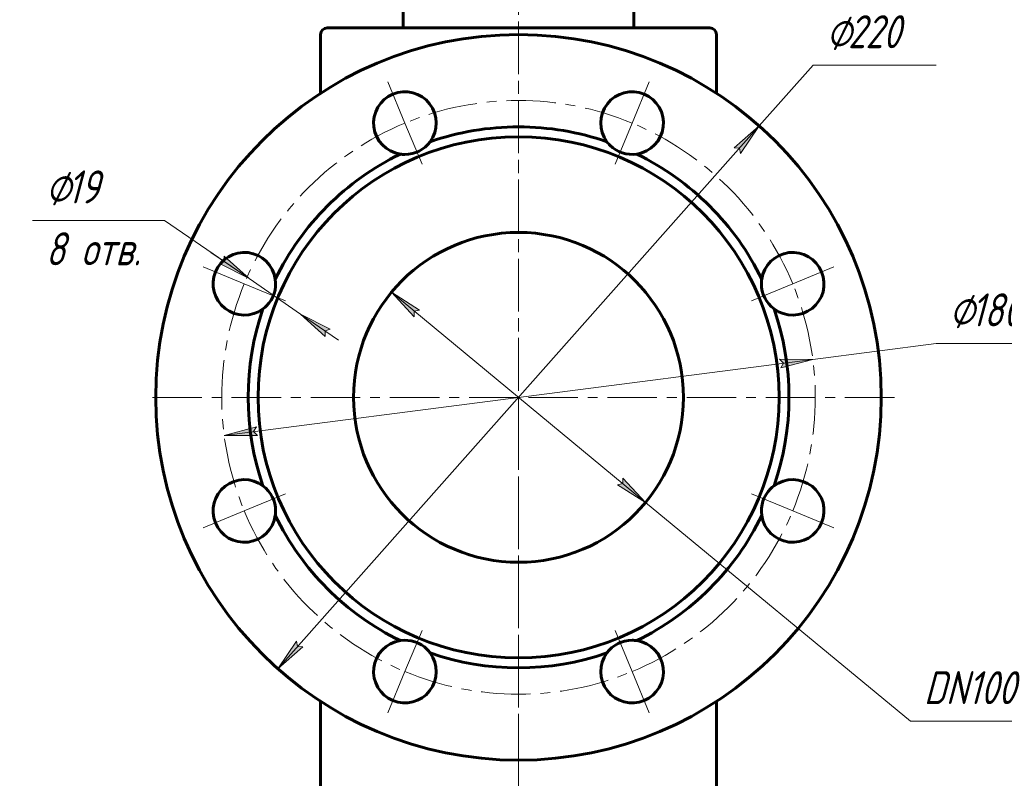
# Model space of a CAD drawing. Header units: millimetres. Extents: x 0 to 594, y 0 to 420.
# Tile 9 of 29: x 238 to 387, y 108 to 223. Entities that reach past the tile are written whole.
import ezdxf

# ---------------------------------------------------------------- set-up
doc = ezdxf.new("R2010")
doc.units = ezdxf.units.MM
for name, pattern in [('K5LT_AXLED', [12, 7.5, -1.5, 1.5, -1.5]), ('K5LT_BASIC', [0]), ('K5LT_THIN', [0])]:
    doc.linetypes.add(name, pattern=pattern)
doc.layers.add('Системный слой', color=7, linetype='Continuous')
doc.layers.add('Системный слой (1)', color=7, linetype='Continuous', true_color=0x6c6c6c)
doc.styles.add('KDIMTEXTSTYLE', font='txt', dxfattribs={"width": 0.96, "oblique": 15, "height": 5})
doc.styles.add('KTEXTSTYLE', font='txt', dxfattribs={"width": 0.96, "height": 5})
doc.dimstyles.new('KDIMSTYLE (0.50)', dxfattribs={"dimtxt": 5, "dimasz": 1, "dimexe": 2, "dimexo": 0, "dimgap": 1, "dimtad": 1, "dimlfac": 2, "dimtxsty": 'KDIMTEXTSTYLE', "dimsah": 1, "dimcen": 0, "dimdle": 1, "dimadec": 0, "dimazin": 0, "dimtfac": 0.667, "dimtmove": 0, "dimatfit": 3, "dimfxl": 1, "dimtvp": 1, "dimtolj": 1, "dimtzin": 0, "dimarcsym": 0})

# ---------------------------------------------------------------- blocks, each defined once
blk = doc.blocks.new('U53')
at = {"layer": 'Системный слой (1)', "color": 143, "linetype": 'K5LT_BASIC', "lineweight": 60, "true_color": 0x33acca}
for p, q in [((283.28, 212.12), (283.28, 221.02)), ((283.28, 94.02), (283.28, 119.92))]:
    blk.add_line(p, q, dxfattribs=at)
blk = doc.blocks.new('U54')
at = {"layer": 'Системный слой (1)', "color": 143, "linetype": 'K5LT_BASIC', "lineweight": 60, "true_color": 0x33acca}
for p, q in [((343.28, 212.12), (343.28, 221.02)), ((343.28, 94.02), (343.28, 119.92))]:
    blk.add_line(p, q, dxfattribs=at)
blk = doc.blocks.new('D7')
at = {"layer": 'Системный слой (1)'}
for points in [[(298.28, 179.26), (294.01, 181.94), (297.44, 178.25), (297.48, 179.07)], [(332.56, 150.1), (329.12, 153.79), (329.09, 152.97), (328.29, 152.78)]]:
    blk.add_hatch(color=7, dxfattribs=at).paths.add_polyline_path(points)
at = {"layer": 'Системный слой (1)', "color": 7, "linetype": 'K5LT_THIN', "lineweight": 18, "true_color": 0xffffff}
for p, q in [((294.01, 181.94), (298.28, 179.26)), ((297.44, 178.25), (294.01, 181.94)), ((294.01, 181.94), (332.56, 150.1)), ((298.28, 179.26), (297.48, 179.07)), ((297.48, 179.07), (297.44, 178.25)), ((329.09, 152.97), (329.12, 153.79)), ((329.12, 153.79), (332.56, 150.1)), ((328.29, 152.78), (329.09, 152.97)), ((332.56, 150.1), (328.29, 152.78)), ((332.56, 150.1), (372.74, 116.92)), ((372.74, 116.92), (393.38, 116.92))]:
    blk.add_line(p, q, dxfattribs=at)
blk.add_wipeout([(374.74, 117.92), (374.74, 125.3), (390.71, 125.3), (390.71, 117.92)]).dxf.layer = 'Системный слой (1)'
at = {"layer": 'Системный слой (1)', "color": 7, "insert": (374.74, 124.51), "char_height": 5, "attachment_point": 1, "style": 'KTEXTSTYLE'}
blk.add_mtext('\\fArial|b0|c204|p34;\\H5.0;\\W1.000;\\Q15;\\fGOST Type AU|b0|i0|c204|p34;\\Q15;\\W0.960;DN100', dxfattribs=at)
blk = doc.blocks.new('KDIMARROW_01')
at = {"layer": 'Системный слой'}
blk.add_hatch(color=0, dxfattribs=at).paths.add_polyline_path([(-5, -0.66), (0, 0), (-5, 0.66), (-4.5, 0)])
at = {"layer": 'Системный слой', "color": 0, "linetype": 'K5LT_THIN', "lineweight": 18}
for p, q in [((-4.5, 0), (-5, 0.66)), ((-5, 0.66), (0, 0)), ((0, 0), (-5, -0.66)), ((-5, -0.66), (-4.5, 0))]:
    blk.add_line(p, q, dxfattribs=at)
at = {"layer": 'Системный слой (1)', "color": 0, "linetype": 'K5LT_THIN', "lineweight": 18}
blk.add_line((313.28, 166.02), (312.78, 166.02), dxfattribs=at)
blk = doc.blocks.new('D8')
at = {"layer": 'Системный слой (1)'}
for points in [[(346.96, 202.98), (349.79, 207.16), (345.98, 203.86), (346.8, 203.79)], [(276.78, 124.88), (280.59, 128.18), (279.77, 128.24), (279.61, 129.05)]]:
    blk.add_hatch(color=7, dxfattribs=at).paths.add_polyline_path(points)
at = {"layer": 'Системный слой (1)', "color": 7, "linetype": 'K5LT_THIN', "lineweight": 18, "true_color": 0xffffff}
for p, q in [((349.79, 207.16), (357.95, 216.36)), ((357.95, 216.36), (376.6, 216.36)), ((276.78, 124.88), (349.79, 207.16)), ((345.98, 203.86), (349.79, 207.16)), ((349.79, 207.16), (346.96, 202.98)), ((346.8, 203.79), (345.98, 203.86)), ((346.96, 202.98), (346.8, 203.79)), ((276.78, 124.88), (279.61, 129.05)), ((279.61, 129.05), (279.77, 128.24)), ((280.59, 128.18), (276.78, 124.88)), ((279.77, 128.24), (280.59, 128.18))]:
    blk.add_line(p, q, dxfattribs=at)
blk.add_wipeout([(359.95, 217.36), (359.95, 224.74), (374.01, 224.74), (374.01, 217.36)]).dxf.layer = 'Системный слой (1)'
at = {"layer": 'Системный слой (1)', "color": 7, "char_height": 5, "attachment_point": 1, "style": 'KTEXTSTYLE'}
for s, insert in [('\\fArial|b0|c204|p34;\\H5.0;\\W1.000;\\Q15;\\fGOST Type AU|b0|i0|c204|p34;\\Q15;\\W0.960;⌀', (359.95, 223.95)), ('\\fArial|b0|c204|p34;\\H5.0;\\W1.000;\\Q15;\\fGOST Type AU|b0|i0|c204|p34;\\Q15;\\W0.960;220', (363.25, 223.95))]:
    blk.add_mtext(s, dxfattribs=dict(at, insert=insert))
blk = doc.blocks.new('D9')
at = {"layer": 'Системный слой (1)'}
for points in [[(272.42, 184.02), (268.67, 187.4), (268.71, 186.57), (267.92, 186.31)], [(284.73, 176.34), (280.24, 178.63), (283.99, 175.26), (283.95, 176.08)]]:
    blk.add_hatch(color=7, dxfattribs=at).paths.add_polyline_path(points)
at = {"layer": 'Системный слой (1)', "color": 7, "linetype": 'K5LT_THIN', "lineweight": 18, "true_color": 0xffffff}
for p, q in [((272.42, 184.02), (259.6, 192.84)), ((272.42, 184.02), (266.65, 187.99)), ((272.42, 184.02), (268.67, 187.4)), ((268.67, 187.4), (268.71, 186.57)), ((268.71, 186.57), (267.92, 186.31)), ((267.92, 186.31), (272.42, 184.02)), ((280.24, 178.63), (272.42, 184.02)), ((280.24, 178.63), (283.99, 175.26)), ((284.73, 176.34), (280.24, 178.63)), ((280.24, 178.63), (286.01, 174.67)), ((283.95, 176.08), (284.73, 176.34)), ((283.99, 175.26), (283.95, 176.08))]:
    blk.add_line(p, q, dxfattribs=at)
blk.add_wipeout([(241.59, 184.45), (241.59, 201.22), (256.96, 201.22), (256.96, 184.45)]).dxf.layer = 'Системный слой (1)'
blk.add_line((259.6, 192.84), (239.59, 192.84), dxfattribs=at)
at = {"layer": 'Системный слой (1)', "color": 7, "char_height": 5, "attachment_point": 1, "style": 'KTEXTSTYLE'}
for s, insert in [('\\fArial|b0|c204|p34;\\H5.0;\\W1.000;\\Q15;\\fGOST Type AU|b0|i0|c204|p34;\\Q15;\\W0.960;⌀', (241.59, 200.42)), ('\\fArial|b0|c204|p34;\\H5.0;\\W1.000;\\Q15;\\fGOST Type AU|b0|i0|c204|p34;\\Q15;\\W0.960;19', (244.9, 200.42)), ('\\fArial|b0|c204|p34;\\H5.0;\\W1.000;\\Q15;\\fGOST Type AU|b0|i0|c204|p34;\\Q15;\\W0.960;8 отв.', (241.59, 191.04))]:
    blk.add_mtext(s, dxfattribs=dict(at, insert=insert))
blk = doc.blocks.new('U98')
at = {"layer": 'Системный слой (1)', "color": 30, "linetype": 'K5LT_AXLED', "lineweight": 18, "true_color": 0xff8000}
for p, q in [((313.28, 223.02), (313.28, 166.02)), ((296.06, 207.59), (293.48, 213.83)), ((330.5, 207.59), (333.09, 213.83)), ((298.65, 201.36), (296.06, 207.59)), ((327.92, 201.36), (330.5, 207.59)), ((271.71, 183.24), (265.47, 185.82)), ((354.86, 183.24), (361.09, 185.82)), ((277.95, 180.66), (271.71, 183.24)), ((348.62, 180.66), (354.86, 183.24)), ((313.28, 166.02), (256.28, 166.02)), ((313.28, 166.02), (313.28, 109.02)), ((370.28, 166.02), (313.28, 166.02)), ((277.95, 151.38), (271.71, 148.8)), ((348.62, 151.38), (354.86, 148.8)), ((271.71, 148.8), (265.47, 146.22)), ((354.86, 148.8), (361.09, 146.22)), ((298.65, 130.68), (296.06, 124.44)), ((327.92, 130.68), (330.5, 124.44)), ((296.06, 124.44), (293.48, 118.21)), ((330.5, 124.44), (333.09, 118.21))]:
    blk.add_line(p, q, dxfattribs=at)
for start, end in [(67.5, 112.5), (112.5, 157.5), (22.5, 67.5), (157.5, 202.5), (337.5, 22.5), (202.5, 247.5), (292.5, 337.5), (247.5, 292.5)]:
    blk.add_arc((313.28, 166.02), 45, start, end, dxfattribs=at)
blk = doc.blocks.new('D11')
at = {"layer": 'Системный слой (1)'}
for points in [[(353.04, 170.49), (357.91, 171.78), (352.87, 171.79), (353.45, 171.21)], [(273.7, 160.24), (273.12, 160.83), (273.53, 161.55), (268.65, 160.26)]]:
    blk.add_hatch(color=7, dxfattribs=at).paths.add_polyline_path(points)
at = {"layer": 'Системный слой (1)', "color": 7, "linetype": 'K5LT_THIN', "lineweight": 18, "true_color": 0xffffff}
for p, q in [((357.91, 171.78), (376.6, 174.19)), ((376.6, 174.19), (394.19, 174.19)), ((268.65, 160.26), (357.91, 171.78)), ((353.45, 171.21), (352.87, 171.79)), ((352.87, 171.79), (357.91, 171.78)), ((357.91, 171.78), (353.04, 170.49)), ((353.04, 170.49), (353.45, 171.21)), ((268.65, 160.26), (273.53, 161.55)), ((273.53, 161.55), (273.12, 160.83)), ((273.7, 160.24), (268.65, 160.26)), ((273.12, 160.83), (273.7, 160.24))]:
    blk.add_line(p, q, dxfattribs=at)
blk.add_wipeout([(378.6, 175.19), (378.6, 182.58), (391.65, 182.58), (391.65, 175.19)]).dxf.layer = 'Системный слой (1)'
at = {"layer": 'Системный слой (1)', "color": 7, "char_height": 5, "attachment_point": 1, "style": 'KTEXTSTYLE'}
for s, insert in [('\\fArial|b0|c204|p34;\\H5.0;\\W1.000;\\Q15;\\fGOST Type AU|b0|i0|c204|p34;\\Q15;\\W0.960;⌀', (378.6, 181.78)), ('\\fArial|b0|c204|p34;\\H5.0;\\W1.000;\\Q15;\\fGOST Type AU|b0|i0|c204|p34;\\Q15;\\W0.960;180', (381.91, 181.78))]:
    blk.add_mtext(s, dxfattribs=dict(at, insert=insert))

msp = doc.modelspace()

# ---------------------------------------------------------------- linework, layer by layer
at = {"layer": 'Системный слой (1)', "color": 30, "linetype": 'K5LT_AXLED', "lineweight": 18, "true_color": 0xff8000}
msp.add_line((313.2841, 71.019), (313.2841, 237.7281), dxfattribs=at)
at = {"layer": 'Системный слой (1)', "color": 143, "linetype": 'K5LT_BASIC', "lineweight": 60, "true_color": 0x33acca}
for p, q in [((295.7841, 222.019), (295.7841, 224.894)), ((330.7841, 222.019), (330.7841, 224.894)), ((284.2841, 222.019), (342.2841, 222.019))]:
    msp.add_line(p, q, dxfattribs=at)
for radius in [55, 39.5, 25]:
    msp.add_circle((313.2841, 166.019), radius, dxfattribs=at)
for centre, radius, start, end in [((284.2841, 221.019), 1, 90, 180), ((342.2841, 221.019), 1, 0, 90), ((296.0633, 207.5936), 4.75, 323.467853, 261.532147), ((330.5048, 207.5936), 4.75, 278.467853, 216.532147), ((313.2841, 166.019), 41, 90, 109.082382), ((313.2841, 166.019), 41, 70.917618, 90), ((296.0633, 207.5936), 4.75, 270, 323.467853), ((330.5048, 207.5936), 4.75, 216.532147, 225), ((330.5048, 207.5936), 4.75, 225, 278.467853), ((313.2841, 166.019), 41, 115.917618, 154.082382), ((296.0633, 207.5936), 4.75, 261.532147, 270), ((313.2841, 166.019), 41, 25.917618, 64.082382), ((271.7095, 183.2397), 4.75, 8.467853, 306.532147), ((354.8587, 183.2397), 4.75, 233.467853, 171.532147), ((271.7095, 183.2397), 4.75, 315, 8.467853), ((354.8587, 183.2397), 4.75, 171.532147, 180), ((354.8587, 183.2397), 4.75, 180, 233.467853), ((313.2841, 166.019), 41, 160.917618, 199.082382), ((271.7095, 183.2397), 4.75, 306.532147, 315), ((313.2841, 166.019), 41, 340.917618, 19.082382), ((271.7095, 148.7982), 4.75, 53.467853, 351.532147), ((271.7095, 148.7982), 4.75, 0, 53.467853), ((354.8587, 148.7982), 4.75, 188.467853, 126.532147), ((354.8587, 148.7982), 4.75, 126.532147, 135), ((354.8587, 148.7982), 4.75, 135, 188.467853), ((271.7095, 148.7982), 4.75, 351.532147, 0), ((313.2841, 166.019), 41, 205.917618, 244.082382), ((313.2841, 166.019), 41, 295.917618, 334.082382), ((296.0633, 124.4444), 4.75, 98.467853, 36.532147), ((296.0633, 124.4444), 4.75, 45, 98.467853), ((330.5048, 124.4444), 4.75, 143.467853, 81.532147), ((330.5048, 124.4444), 4.75, 90, 143.467853), ((330.5048, 124.4444), 4.75, 81.532147, 90), ((296.0633, 124.4444), 4.75, 36.532147, 45), ((313.2841, 166.019), 41, 250.917618, 289.082382)]:
    msp.add_arc(centre, radius, start, end, dxfattribs=at)

# ---------------------------------------------------------------- block references
at = {"layer": 'Системный слой (1)'}
for name in ['U53', 'U54']:
    msp.add_blockref(name, (0, 0), dxfattribs=at)

# ---------------------------------------------------------------- next in the draw order: dimensions: what is measured, and where the dimension line sits
at = {"layer": 'Системный слой (1)', "color": 7}
dim = msp.add_diameter_dim_2p(p1=(274.7304, 197.8563), p2=(351.8378, 134.1817), dimstyle='KDIMSTYLE (0.50)', override={"dimtih": 1, "dimtoh": 1, "dimpost": '\\fGOST Type AU|b0|c204|p34;\\H5.0;\\W0.960;\\Q15;<>', "dimblk1": 'KDIMARROW_01', "dimblk2": 'KDIMARROW_01', "dimclrt": 7, "dimtol": 1, "dimtp": 0, "dimtm": 0, "dimtdec": 5, "dimtmove": 1, "dimatfit": 2, "dimtolj": 1}, dxfattribs=at)
dim.commit()
dim.dimension.update_dxf_attribs({"geometry": 'D7', "text_midpoint": (374.7414, 116.9196), "dimtype": 163})

# ---------------------------------------------------------------- next in the draw order: dimensions: what is measured, and where the dimension line sits
dim = msp.add_diameter_dim_2p(p1=(240.2808, 83.7358), p2=(386.2874, 248.3021), dimstyle='KDIMSTYLE (0.50)', override={"dimtih": 1, "dimtoh": 1, "dimpost": '\\fGOST Type AU|b0|c204|p34;\\H5.0;\\W0.960;\\Q15;<>', "dimblk1": 'KDIMARROW_01', "dimblk2": 'KDIMARROW_01', "dimclrt": 7, "dimtol": 1, "dimtp": 0, "dimtm": 0, "dimtdec": 5, "dimtmove": 1, "dimatfit": 2, "dimtolj": 1}, dxfattribs=at)
dim.commit()
dim.dimension.update_dxf_attribs({"geometry": 'D8', "text_midpoint": (359.946, 216.3581), "dimtype": 163})

# ---------------------------------------------------------------- next in the draw order: dimensions: what is measured, and where the dimension line sits
dim = msp.add_diameter_dim_2p(p1=(284.1554, 175.9416), p2=(268.5024, 186.7111), dimstyle='KDIMSTYLE (0.50)', override={"dimtih": 1, "dimtoh": 1, "dimpost": '\\fGOST Type AU|b0|c204|p34;\\H5.0;\\W0.960;\\Q15;<>\\X\\fGOST Type AU|b0|c204|p34;\\H5.0;\\W0.960;\\Q15;\\fGOST Type AU|b0|i0|c204|p34;\\Q15;8 отв.', "dimblk1": 'KDIMARROW_01', "dimblk2": 'KDIMARROW_01', "dimclrt": 7, "dimtol": 1, "dimtp": 0, "dimtm": 0, "dimtdec": 5, "dimtmove": 1, "dimatfit": 2, "dimtolj": 1}, dxfattribs=at)
dim.commit()
dim.dimension.update_dxf_attribs({"geometry": 'D9', "text_midpoint": (257.599, 192.8367)})

# ---------------------------------------------------------------- next in the draw order: block references
at = {"layer": 'Системный слой (1)'}
msp.add_blockref('U98', (0, 0), dxfattribs=at)

# ---------------------------------------------------------------- next in the draw order: dimensions: what is measured, and where the dimension line sits
at = {"layer": 'Системный слой (1)', "color": 7}
dim = msp.add_diameter_dim_2p(p1=(224.025, 154.4942), p2=(402.5431, 177.5437), dimstyle='KDIMSTYLE (0.50)', override={"dimtih": 1, "dimtoh": 1, "dimpost": '\\fGOST Type AU|b0|c204|p34;\\H5.0;\\W0.960;\\Q15;<>', "dimblk1": 'KDIMARROW_01', "dimblk2": 'KDIMARROW_01', "dimclrt": 7, "dimtol": 1, "dimtp": 0, "dimtm": 0, "dimtdec": 5, "dimtmove": 1, "dimatfit": 2, "dimtolj": 1}, dxfattribs=at)
dim.commit()
dim.dimension.update_dxf_attribs({"geometry": 'D11', "text_midpoint": (378.5983, 174.1939), "dimtype": 163})

doc.saveas('drawing.dxf')
